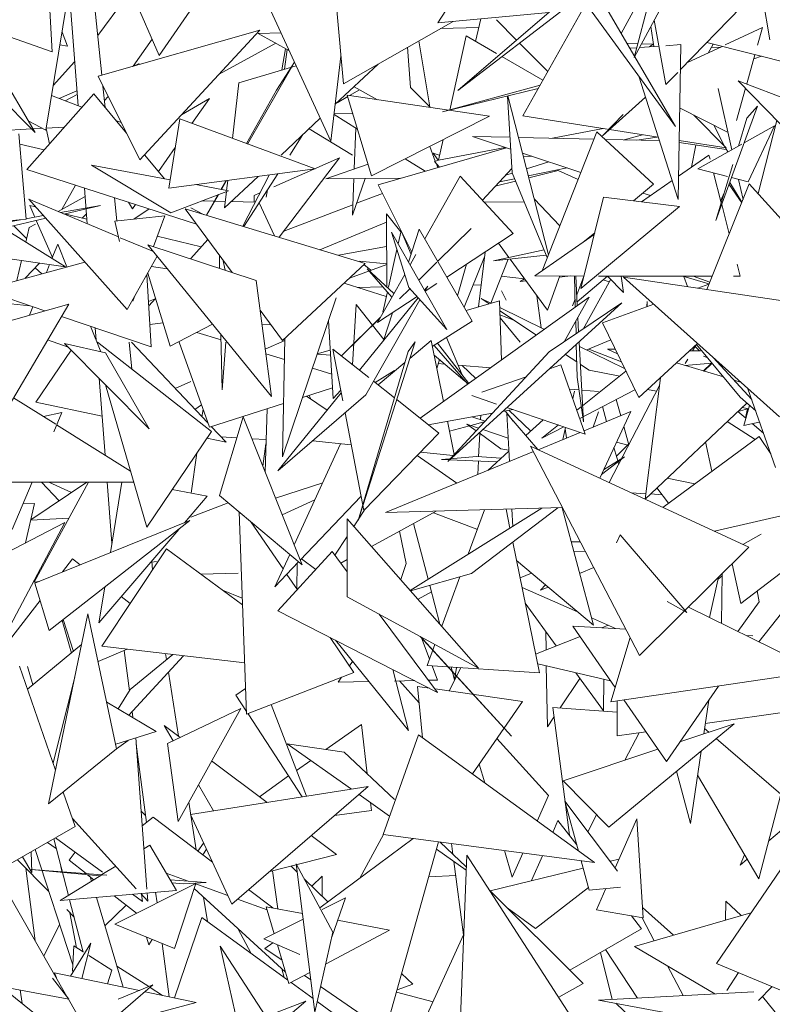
# Model space of a CAD drawing. Header units: metres. Extents: x -14.5 to 13.2, y -19 to 3.3.
# Tile 175 of 210: x 11.596 to 11.728, y 2.178 to 2.35. Entities that reach past the tile are written whole.
import ezdxf

# ---------------------------------------------------------------- set-up
doc = ezdxf.new("R2010")
doc.units = ezdxf.units.M
doc.layers.add('G-IMPT', color=7, linetype='Continuous', lineweight=5)
doc.layers.add('L-PLNT', color=7, linetype='Continuous', lineweight=5, true_color=0x005900)

# ---------------------------------------------------------------- blocks, each defined once
blk = doc.blocks.new('ÁRVORES ORNAMENTAIS - Pequeno e Médio Porte - Ipê-roxo-2870950-CORTE_CALÇADA')
at = {"layer": 'G-IMPT', "color": 253, "true_color": 0xaaaaaa}
for p, q in [((7.86619, 2.3352), (7.86354, 2.36942)), ((7.88039, 2.34403), (7.87022, 2.36754)), ((7.97623, 2.36693), (7.96371, 2.34367)), ((7.93883, 2.36456), (7.92931, 2.34975)), ((7.96951, 2.36585), (7.96371, 2.34367)), ((7.89373, 2.36325), (7.88039, 2.34403)), ((7.86165, 2.34467), (7.86066, 2.36269)), ((7.87036, 2.34056), (7.86829, 2.36073)), ((7.98751, 2.34674), (7.98533, 2.35991)), ((7.95386, 2.35595), (7.93278, 2.33789)), ((7.86165, 2.34467), (7.83219, 2.35489)), ((7.86964, 2.34754), (7.87547, 2.35541)), ((7.86429, 2.35369), (7.86055, 2.33089)), ((7.89938, 2.35328), (7.91052, 2.32896)), ((7.95262, 2.35308), (7.93278, 2.33789)), ((7.95873, 2.35251), (7.97095, 2.33155)), ((7.96142, 2.3479), (7.96425, 2.35303)), ((7.97181, 2.34149), (7.98247, 2.35247)), ((7.91157, 2.35198), (7.91272, 2.33903)), ((7.92931, 2.34975), (7.94875, 2.35157)), ((7.94419, 2.33342), (7.9547, 2.35213)), ((7.95588, 2.35224), (7.97095, 2.33155)), ((7.91272, 2.33903), (7.93195, 2.35)), ((7.93685, 2.35046), (7.93589, 2.3465)), ((7.9431, 2.34673), (7.93959, 2.35029)), ((7.96718, 2.34559), (7.96665, 2.34912)), ((7.9693, 2.33891), (7.96725, 2.35023)), ((7.86338, 2.34812), (7.86437, 2.34563)), ((7.86969, 2.34037), (7.89808, 2.34847)), ((7.87703, 2.32571), (7.89808, 2.34847)), ((7.90181, 2.34797), (7.89777, 2.34786)), ((7.89777, 2.34786), (7.90325, 2.34482)), ((7.93648, 2.34894), (7.92976, 2.34875)), ((7.93426, 2.34744), (7.93137, 2.3344)), ((7.93426, 2.34744), (7.93959, 2.34437)), ((7.9797, 2.34586), (7.98622, 2.34893)), ((7.98535, 2.34581), (7.98622, 2.34893)), ((7.84359, 2.34564), (7.8587, 2.3305)), ((7.86301, 2.34587), (7.86437, 2.34563)), ((7.87585, 2.34212), (7.87916, 2.34687)), ((7.89096, 2.34077), (7.90086, 2.34615)), ((7.92791, 2.33501), (7.92595, 2.34658)), ((7.94856, 2.3412), (7.94363, 2.34619)), ((7.96435, 2.3461), (7.96241, 2.34619)), ((7.96465, 2.34541), (7.96808, 2.34565)), ((7.967, 2.34598), (7.96501, 2.34607)), ((7.96711, 2.34605), (7.96638, 2.34553)), ((7.96925, 2.34573), (7.97189, 2.34592)), ((7.97189, 2.34592), (7.97141, 2.31877)), ((7.97298, 2.3427), (7.97913, 2.34559)), ((7.97644, 2.34627), (7.99896, 2.34062)), ((7.9767, 2.34445), (7.9776, 2.34598)), ((7.8587, 2.3305), (7.85069, 2.34409)), ((7.90194, 2.34148), (7.90256, 2.34521)), ((7.9024, 2.34161), (7.90285, 2.34504)), ((7.91229, 2.34387), (7.91052, 2.32896)), ((7.92448, 2.3384), (7.92398, 2.34545)), ((7.94053, 2.34382), (7.94771, 2.33969)), ((7.96294, 2.34529), (7.96416, 2.34538)), ((7.9788, 2.34543), (7.97732, 2.3455)), ((7.98346, 2.33902), (7.98489, 2.34415)), ((7.98602, 2.34387), (7.9847, 2.34345)), ((7.86559, 2.34293), (7.86185, 2.33878)), ((7.87692, 2.3426), (7.87578, 2.3421)), ((7.87692, 2.3426), (7.87612, 2.3422)), ((7.90444, 2.34223), (7.89437, 2.3392)), ((7.90416, 2.34285), (7.89591, 2.32849)), ((7.901, 2.33793), (7.90415, 2.34287)), ((7.91129, 2.33545), (7.91881, 2.3425)), ((7.87703, 2.32571), (7.86969, 2.34037)), ((7.96451, 2.34039), (7.97141, 2.31877)), ((7.9693, 2.33891), (7.97137, 2.34104)), ((7.87094, 2.3349), (7.87055, 2.33864)), ((7.89327, 2.32947), (7.89437, 2.3392)), ((7.94721, 2.33879), (7.93008, 2.33412)), ((7.99966, 2.32134), (7.98198, 2.33959)), ((7.99149, 2.33594), (7.98198, 2.33959)), ((7.86896, 2.33728), (7.85719, 2.32402)), ((7.86155, 2.337), (7.86688, 2.33494)), ((7.86598, 2.33783), (7.86289, 2.33648)), ((7.86604, 2.33715), (7.86391, 2.33609)), ((7.86896, 2.33728), (7.87467, 2.33042)), ((7.901, 2.33793), (7.89574, 2.32855)), ((7.91341, 2.33704), (7.91766, 2.32293)), ((7.91341, 2.33704), (7.93834, 2.33337)), ((7.91556, 2.338), (7.91379, 2.33698)), ((7.91459, 2.33854), (7.9187, 2.33626)), ((7.92448, 2.3384), (7.92791, 2.33501)), ((7.94689, 2.33823), (7.93008, 2.33412)), ((7.94148, 2.3369), (7.9423, 2.32344)), ((7.94156, 2.33693), (7.94868, 2.30906)), ((7.97846, 2.33824), (7.98087, 2.32749)), ((7.98168, 2.33263), (7.98325, 2.33827)), ((7.87145, 2.33685), (7.87082, 2.3361)), ((7.88922, 2.33649), (7.88433, 2.33361)), ((7.88922, 2.33649), (7.88616, 2.33209)), ((7.91348, 2.3368), (7.91163, 2.33573)), ((7.96568, 2.33672), (7.95817, 2.3299)), ((7.91519, 2.3311), (7.91108, 2.33366)), ((7.91439, 2.33378), (7.9111, 2.33382)), ((7.96176, 2.33366), (7.95817, 2.3299)), ((7.9802, 2.33048), (7.97169, 2.33484)), ((7.97418, 2.33356), (7.97987, 2.32779)), ((7.98537, 2.33515), (7.97806, 2.31508)), ((7.98537, 2.33515), (7.98348, 2.33304)), ((7.85754, 2.33247), (7.86055, 2.33089)), ((7.87282, 2.33263), (7.87374, 2.33228)), ((7.88402, 2.33289), (7.88209, 2.32074)), ((7.88402, 2.33289), (7.90777, 2.32411)), ((7.90179, 2.32655), (7.90867, 2.333)), ((7.91766, 2.32293), (7.93834, 2.33337)), ((7.94419, 2.33342), (7.95899, 2.33108)), ((7.97956, 2.32811), (7.97768, 2.33177)), ((7.98199, 2.32811), (7.98348, 2.33304)), ((7.98872, 2.33263), (7.98544, 2.31978)), ((7.83224, 2.32966), (7.85806, 2.33114)), ((7.85708, 2.31531), (7.85581, 2.33025)), ((7.85832, 2.33115), (7.85989, 2.33124)), ((7.8606, 2.33119), (7.8612, 2.32854)), ((7.86062, 2.33128), (7.8638, 2.33146)), ((7.90562, 2.33014), (7.90332, 2.32655)), ((7.9067, 2.33115), (7.91434, 2.32655)), ((7.91491, 2.33128), (7.91463, 2.32414)), ((7.94756, 2.30624), (7.95719, 2.3306)), ((7.94942, 2.3295), (7.95826, 2.3312)), ((7.96709, 2.32142), (7.95719, 2.3306)), ((7.9594, 2.33102), (7.96793, 2.32967)), ((7.9652, 2.33011), (7.96196, 2.32921)), ((7.98835, 2.33165), (7.98301, 2.32868)), ((7.98835, 2.33165), (7.9837, 2.32185)), ((7.86025, 2.32747), (7.85596, 2.32849)), ((7.93023, 2.32927), (7.92942, 2.32565)), ((7.94204, 2.32759), (7.93536, 2.32981)), ((7.94192, 2.32967), (7.93536, 2.32981)), ((7.95669, 2.32933), (7.94343, 2.32963)), ((7.96812, 2.32908), (7.95861, 2.32929)), ((7.96776, 2.3297), (7.96419, 2.32916)), ((7.97159, 2.3291), (7.97987, 2.32779)), ((7.97986, 2.32753), (7.97159, 2.32873)), ((7.97451, 2.32831), (7.9738, 2.32445)), ((7.98259, 2.32845), (7.9749, 2.32416)), ((7.87789, 2.32655), (7.88136, 2.32239)), ((7.88322, 2.32787), (7.88029, 2.32366)), ((7.91882, 2.32133), (7.94134, 2.32782)), ((7.92787, 2.32808), (7.92883, 2.3255)), ((7.92937, 2.32566), (7.92847, 2.32689)), ((7.9295, 2.32655), (7.92847, 2.32689)), ((7.92942, 2.32565), (7.94111, 2.3279)), ((7.95438, 2.32348), (7.94412, 2.3269)), ((7.97684, 2.32656), (7.97149, 2.32284)), ((7.97684, 2.32656), (7.97702, 2.32585)), ((7.98016, 2.32709), (7.97976, 2.32781)), ((7.88244, 2.31642), (7.86854, 2.3248)), ((7.88232, 2.3222), (7.86854, 2.3248)), ((7.90051, 2.32098), (7.91207, 2.32606)), ((7.91207, 2.32606), (7.90147, 2.31212)), ((7.91704, 2.32498), (7.90963, 2.32238)), ((7.92708, 2.32371), (7.92356, 2.3259)), ((7.92868, 2.32545), (7.92942, 2.32567)), ((7.92956, 2.32443), (7.92868, 2.32545)), ((7.92897, 2.32511), (7.92926, 2.32434)), ((7.94577, 2.32635), (7.94429, 2.32624)), ((7.94875, 2.32535), (7.94482, 2.32415)), ((7.97806, 2.31508), (7.98101, 2.32487)), ((7.86398, 2.30694), (7.83758, 2.3234)), ((7.85719, 2.32402), (7.88697, 2.31444)), ((7.88209, 2.32074), (7.90777, 2.32411)), ((7.9012, 2.32325), (7.89526, 2.314)), ((7.93711, 2.31861), (7.94225, 2.32419)), ((7.94232, 2.32339), (7.9412, 2.32305)), ((7.9423, 2.32344), (7.94848, 2.30857)), ((7.95195, 2.32429), (7.94515, 2.32289)), ((7.95038, 2.32387), (7.94523, 2.32256)), ((7.95391, 2.32229), (7.95038, 2.32387)), ((7.9749, 2.32416), (7.98009, 2.32279)), ((7.97764, 2.32344), (7.97899, 2.31819)), ((7.89256, 2.32028), (7.88682, 2.32136)), ((7.8921, 2.32205), (7.89124, 2.32053)), ((7.89222, 2.32207), (7.89133, 2.32051)), ((7.89189, 2.31727), (7.89779, 2.3228)), ((7.89224, 2.32034), (7.89243, 2.3221)), ((7.89968, 2.32305), (7.8951, 2.31405)), ((7.92279, 2.32247), (7.90963, 2.32238)), ((7.91652, 2.32243), (7.91431, 2.31601)), ((7.91456, 2.32241), (7.91431, 2.31601)), ((7.93322, 2.32283), (7.927, 2.31183)), ((7.94248, 2.31277), (7.93322, 2.32283)), ((7.94291, 2.32198), (7.93959, 2.32114)), ((7.94274, 2.32239), (7.94009, 2.32184)), ((7.96709, 2.32142), (7.96358, 2.31852)), ((7.97036, 2.32206), (7.965, 2.31834)), ((7.98391, 2.32148), (7.97644, 2.30299)), ((7.98258, 2.31818), (7.98036, 2.32141)), ((7.98261, 2.31827), (7.98048, 2.32173)), ((7.9808, 2.32261), (7.9837, 2.32185)), ((7.98204, 2.32228), (7.98282, 2.31878)), ((7.98391, 2.32148), (7.99843, 2.30536)), ((7.86335, 2.317), (7.86572, 2.32128)), ((7.86779, 2.31448), (7.86731, 2.32077)), ((7.88244, 2.31642), (7.89256, 2.32028)), ((7.89081, 2.31961), (7.88873, 2.31598)), ((7.89189, 2.31727), (7.89221, 2.32015)), ((7.89706, 2.31946), (7.89808, 2.31991)), ((7.89942, 2.32047), (7.8992, 2.31914)), ((7.91503, 2.31809), (7.91956, 2.31983)), ((7.92472, 2.30949), (7.91882, 2.32133)), ((7.96656, 2.31943), (7.96522, 2.31987)), ((7.97951, 2.3199), (7.97889, 2.31859)), ((7.8748, 2.29945), (7.85754, 2.31879)), ((7.87328, 2.31218), (7.85754, 2.31879)), ((7.86268, 2.31663), (7.86742, 2.31927)), ((7.87298, 2.31499), (7.87256, 2.31907)), ((7.87572, 2.31709), (7.87504, 2.31828)), ((7.88791, 2.31851), (7.89202, 2.3184)), ((7.89071, 2.31957), (7.8887, 2.31599)), ((7.89307, 2.31838), (7.89725, 2.31827)), ((7.89706, 2.31946), (7.89705, 2.31828)), ((7.90062, 2.31237), (7.89795, 2.31819)), ((7.94444, 2.31828), (7.93737, 2.31833)), ((7.94617, 2.31889), (7.95069, 2.31414)), ((7.95836, 2.31918), (7.95435, 2.30316)), ((7.95836, 2.31918), (7.97169, 2.3175)), ((7.85774, 2.31768), (7.85875, 2.31744)), ((7.85774, 2.31768), (7.85862, 2.31566)), ((7.86311, 2.31645), (7.87011, 2.31769)), ((7.86371, 2.3162), (7.87011, 2.31769)), ((7.8638, 2.31622), (7.86773, 2.31528)), ((7.86693, 2.31547), (7.86766, 2.31624)), ((7.87627, 2.31788), (7.87572, 2.31709)), ((7.87595, 2.31531), (7.87865, 2.31712)), ((7.89323, 2.30595), (7.88499, 2.31712)), ((7.91656, 2.30754), (7.88499, 2.31712)), ((7.88822, 2.31614), (7.88597, 2.31727)), ((7.90229, 2.3132), (7.91438, 2.31784)), ((7.9203, 2.31623), (7.92032, 2.30345)), ((7.9203, 2.31623), (7.92279, 2.31306)), ((7.95435, 2.30316), (7.97169, 2.3175)), ((7.97907, 2.31787), (7.98039, 2.31276)), ((7.85708, 2.31531), (7.85144, 2.31476)), ((7.85191, 2.31447), (7.85612, 2.31521)), ((7.8531, 2.31373), (7.86052, 2.31546)), ((7.85708, 2.31538), (7.8601, 2.31592)), ((7.85762, 2.31382), (7.85873, 2.31443)), ((7.85887, 2.31507), (7.8617, 2.3086)), ((7.87265, 2.31496), (7.88143, 2.3159)), ((7.87265, 2.31496), (7.87346, 2.31138)), ((7.8794, 2.3105), (7.88143, 2.3159)), ((7.9203, 2.31476), (7.90862, 2.30995)), ((7.85718, 2.31193), (7.85495, 2.31416)), ((7.85702, 2.31128), (7.85762, 2.31382)), ((7.93087, 2.29597), (7.92115, 2.31301)), ((7.92115, 2.31301), (7.92421, 2.30329)), ((7.92232, 2.31096), (7.92283, 2.31324)), ((7.92459, 2.30909), (7.92283, 2.31324)), ((7.92602, 2.31354), (7.92416, 2.30774)), ((7.93533, 2.29739), (7.92602, 2.31354)), ((7.93511, 2.31365), (7.92926, 2.30791)), ((7.94248, 2.31277), (7.93086, 2.30515)), ((7.9568, 2.31292), (7.9547, 2.31119)), ((7.8794, 2.30961), (7.87357, 2.31206)), ((7.88008, 2.31232), (7.88781, 2.31046)), ((7.88895, 2.31175), (7.88597, 2.30839)), ((7.94176, 2.30859), (7.93994, 2.3111)), ((7.95671, 2.31259), (7.94628, 2.30535)), ((7.86162, 2.30841), (7.86262, 2.31094)), ((7.86262, 2.31094), (7.86424, 2.30692)), ((7.89742, 2.30457), (7.87842, 2.31082)), ((7.90012, 2.28417), (7.87842, 2.31082)), ((7.92031, 2.31049), (7.91185, 2.30897)), ((7.92062, 2.30338), (7.9221, 2.30999)), ((7.93644, 2.29992), (7.93756, 2.30954)), ((7.94792, 2.30993), (7.93904, 2.30799)), ((7.86398, 2.30694), (7.84809, 2.30921)), ((7.86737, 2.30777), (7.84951, 2.30291)), ((7.85543, 2.30452), (7.85626, 2.30805)), ((7.85693, 2.30493), (7.85945, 2.30759)), ((7.8748, 2.29945), (7.88007, 2.30879)), ((7.89097, 2.30902), (7.89102, 2.30668)), ((7.89156, 2.30821), (7.89198, 2.30636)), ((7.90203, 2.29402), (7.91656, 2.30754)), ((7.92031, 2.30745), (7.91557, 2.30796)), ((7.92545, 2.30909), (7.92442, 2.30727)), ((7.92913, 2.30778), (7.92593, 2.30463)), ((7.93389, 2.29989), (7.93746, 2.30867)), ((7.94161, 2.30827), (7.93856, 2.30057)), ((7.93904, 2.30799), (7.9483, 2.30901)), ((7.94849, 2.29933), (7.94196, 2.30831)), ((7.85869, 2.30678), (7.85984, 2.30572)), ((7.86064, 2.30594), (7.8612, 2.30734)), ((7.87841, 2.30584), (7.88236, 2.29305)), ((7.87908, 2.30703), (7.88183, 2.30662)), ((7.92032, 2.30737), (7.91378, 2.30495)), ((7.91633, 2.30733), (7.91752, 2.30634)), ((7.92159, 2.30227), (7.91692, 2.30662)), ((7.91692, 2.30662), (7.92124, 2.30165)), ((7.93434, 2.30743), (7.93275, 2.30186)), ((7.98176, 2.30742), (7.98231, 2.30529)), ((7.87902, 2.29292), (7.87827, 2.30558)), ((7.89742, 2.30457), (7.90012, 2.28417)), ((7.92025, 2.30172), (7.91284, 2.30407)), ((7.92348, 2.30561), (7.91871, 2.29718)), ((7.94447, 2.30485), (7.94042, 2.30529)), ((7.9445, 2.30481), (7.94375, 2.30436)), ((7.94475, 2.30447), (7.94375, 2.30436)), ((7.9549, 2.30533), (7.94628, 2.30535)), ((7.94849, 2.29933), (7.95067, 2.30534)), ((7.95254, 2.30534), (7.9506, 2.30512)), ((7.95339, 2.29984), (7.95323, 2.30534)), ((7.95374, 2.30009), (7.95346, 2.30534)), ((7.95489, 2.3053), (7.95364, 2.30205)), ((7.95906, 2.30533), (7.9537, 2.30079)), ((7.9596, 2.30477), (7.95475, 2.29603)), ((7.97737, 2.30529), (7.95746, 2.30533)), ((7.95934, 2.30429), (7.95827, 2.30466)), ((7.95907, 2.30533), (7.96183, 2.30243)), ((7.96143, 2.30532), (7.96183, 2.30243)), ((7.98918, 2.28062), (7.96186, 2.30516)), ((7.99842, 2.29971), (7.96186, 2.30516)), ((7.97226, 2.3053), (7.97684, 2.30399)), ((7.9724, 2.30526), (7.97307, 2.30349)), ((7.97409, 2.3053), (7.97696, 2.30427)), ((7.98231, 2.30529), (7.98112, 2.30529)), ((7.86039, 2.29923), (7.84951, 2.30291)), ((7.91971, 2.30341), (7.91522, 2.30332)), ((7.91964, 2.29899), (7.92044, 2.30257)), ((7.92438, 2.30311), (7.92259, 2.30135)), ((7.93087, 2.29597), (7.92421, 2.30329)), ((7.92693, 2.30287), (7.92751, 2.30358)), ((7.92702, 2.30271), (7.92751, 2.30358)), ((7.92911, 2.304), (7.92705, 2.30265)), ((7.93689, 2.30377), (7.93545, 2.30374)), ((7.94125, 2.30109), (7.94046, 2.30271)), ((7.9749, 2.30322), (7.97681, 2.30391)), ((7.84361, 2.30154), (7.85774, 2.30013)), ((7.87582, 2.30094), (7.87617, 2.30187)), ((7.8797, 2.30132), (7.87855, 2.30087)), ((7.87978, 2.30141), (7.87859, 2.30008)), ((7.91143, 2.30149), (7.90204, 2.27364)), ((7.91556, 2.28882), (7.92583, 2.30151)), ((7.91666, 2.2845), (7.92614, 2.30117)), ((7.92564, 2.30172), (7.91871, 2.29718)), ((7.95585, 2.30161), (7.92618, 2.28039)), ((7.96157, 2.30063), (7.93102, 2.27281)), ((7.94011, 2.30098), (7.93424, 2.29928)), ((7.9383, 2.30046), (7.93691, 2.30138)), ((7.93691, 2.30138), (7.93861, 2.30055)), ((7.94043, 2.29058), (7.94011, 2.30098)), ((7.94663, 2.30188), (7.94741, 2.29626)), ((7.96157, 2.30063), (7.94882, 2.29203)), ((7.95143, 2.29379), (7.95585, 2.30161)), ((7.95335, 2.3013), (7.95288, 2.30009)), ((7.96602, 2.30085), (7.96594, 2.29996)), ((7.96598, 2.29998), (7.96602, 2.30085)), ((7.8367, 2.29256), (7.86456, 2.30041)), ((7.85106, 2.27747), (7.86456, 2.30041)), ((7.85768, 2.29847), (7.85827, 2.29995)), ((7.90203, 2.29402), (7.89812, 2.29933)), ((7.91435, 2.28978), (7.91497, 2.30031)), ((7.91981, 2.29417), (7.91497, 2.30031)), ((7.92132, 2.29889), (7.91976, 2.294)), ((7.94014, 2.2998), (7.94798, 2.29598)), ((7.94657, 2.29496), (7.94016, 2.29922)), ((7.95817, 2.29714), (7.96716, 2.30041)), ((7.87902, 2.29292), (7.86329, 2.29825)), ((7.91009, 2.29751), (7.91096, 2.28386)), ((7.91919, 2.29803), (7.91239, 2.29134)), ((7.91917, 2.298), (7.91239, 2.29134)), ((7.93533, 2.29739), (7.92831, 2.29295)), ((7.94259, 2.2976), (7.94018, 2.29854)), ((7.94374, 2.2937), (7.9402, 2.29798)), ((7.95352, 2.2952), (7.95346, 2.29737)), ((7.95398, 2.29551), (7.95385, 2.29806)), ((7.8684, 2.29652), (7.87019, 2.29205)), ((7.86937, 2.29409), (7.86921, 2.29625)), ((7.8811, 2.29712), (7.87879, 2.29683)), ((7.88236, 2.29305), (7.88977, 2.29688)), ((7.887, 2.29545), (7.89128, 2.29413)), ((7.89845, 2.29681), (7.90001, 2.29676)), ((7.96453, 2.284), (7.95817, 2.29714)), ((7.86086, 2.29412), (7.86445, 2.29287)), ((7.89126, 2.29504), (7.89147, 2.28534)), ((7.89902, 2.29252), (7.90246, 2.29402)), ((7.90246, 2.29442), (7.90204, 2.27364)), ((7.9253, 2.29381), (7.91531, 2.26242)), ((7.9253, 2.29381), (7.9241, 2.29212)), ((7.92809, 2.294), (7.92436, 2.29087)), ((7.92809, 2.294), (7.93028, 2.28332)), ((7.93355, 2.28801), (7.93078, 2.29452)), ((7.9554, 2.29236), (7.95963, 2.29412)), ((7.85881, 2.28321), (7.865, 2.29231)), ((7.86382, 2.2935), (7.87868, 2.27855)), ((7.86382, 2.2935), (7.87101, 2.29186)), ((7.88957, 2.27805), (7.86963, 2.2937)), ((7.87565, 2.28897), (7.87517, 2.2937)), ((7.87556, 2.2937), (7.88896, 2.27955)), ((7.88392, 2.2937), (7.88922, 2.27881)), ((7.8921, 2.2937), (7.89147, 2.28534)), ((7.91042, 2.29234), (7.90812, 2.29167)), ((7.91262, 2.28344), (7.9109, 2.29253)), ((7.91716, 2.28755), (7.9109, 2.29253)), ((7.9241, 2.29212), (7.91531, 2.26242)), ((7.92862, 2.29315), (7.93453, 2.28636)), ((7.92923, 2.29354), (7.93473, 2.2865)), ((7.94882, 2.29203), (7.93102, 2.27281)), ((7.95373, 2.2876), (7.95357, 2.29334)), ((7.95482, 2.27973), (7.95408, 2.2937)), ((7.95412, 2.29298), (7.96205, 2.28911)), ((7.96149, 2.29028), (7.95575, 2.2925)), ((7.96081, 2.29168), (7.95902, 2.29253)), ((7.95902, 2.29253), (7.96041, 2.2925)), ((7.96453, 2.284), (7.97484, 2.29351)), ((7.97346, 2.29223), (7.97533, 2.29219)), ((7.97457, 2.29326), (7.97397, 2.29222)), ((7.97441, 2.29298), (7.97519, 2.2922)), ((7.98228, 2.28407), (7.97466, 2.29334)), ((7.87868, 2.27855), (7.87101, 2.29186)), ((7.89913, 2.2917), (7.90239, 2.2907)), ((7.91047, 2.29145), (7.90811, 2.29164)), ((7.93403, 2.28689), (7.92862, 2.29144)), ((7.92955, 2.29066), (7.9291, 2.28909)), ((7.95365, 2.29026), (7.95165, 2.29159)), ((7.97313, 2.29077), (7.97267, 2.28997)), ((7.97587, 2.29127), (7.97662, 2.29096)), ((7.98433, 2.2837), (7.9776, 2.29102)), ((7.90728, 2.28918), (7.91069, 2.28813)), ((7.92171, 2.28878), (7.91832, 2.28663)), ((7.92352, 2.29016), (7.91883, 2.28622)), ((7.93048, 2.28987), (7.92935, 2.28996)), ((7.93855, 2.28923), (7.93284, 2.28968)), ((7.93357, 2.28962), (7.93593, 2.28736)), ((7.95088, 2.28975), (7.94886, 2.28905)), ((7.95088, 2.28975), (7.95515, 2.2776)), ((7.95582, 2.28882), (7.95428, 2.28984)), ((7.96228, 2.28863), (7.95467, 2.28257)), ((7.95582, 2.28882), (7.96123, 2.28779)), ((7.97112, 2.29008), (7.97936, 2.28762)), ((7.97252, 2.28966), (7.97739, 2.29002)), ((7.9772, 2.29), (7.97584, 2.28867)), ((7.97595, 2.28864), (7.97731, 2.29001)), ((7.87094, 2.2739), (7.86989, 2.2874)), ((7.8832, 2.28563), (7.88597, 2.28683)), ((7.92169, 2.28396), (7.91801, 2.28688)), ((7.94476, 2.28764), (7.93699, 2.28497)), ((7.95373, 2.2876), (7.95482, 2.27973)), ((7.96831, 2.28749), (7.96563, 2.26619)), ((7.98124, 2.28706), (7.98239, 2.28672)), ((7.87825, 2.26128), (7.87102, 2.28626)), ((7.90554, 2.28402), (7.91084, 2.28572)), ((7.91227, 2.28528), (7.91096, 2.28386)), ((7.95238, 2.28547), (7.95404, 2.28535)), ((7.95295, 2.28386), (7.95326, 2.28512)), ((7.96386, 2.28539), (7.95418, 2.28035)), ((7.95452, 2.28531), (7.95746, 2.28509)), ((7.96814, 2.28613), (7.95935, 2.2691)), ((7.96607, 2.28542), (7.96762, 2.28513)), ((7.98367, 2.28557), (7.98852, 2.27174)), ((7.85489, 2.28397), (7.86228, 2.27933)), ((7.90124, 2.27113), (7.91235, 2.28486)), ((7.90124, 2.27113), (7.91666, 2.2845)), ((7.90627, 2.28426), (7.90988, 2.28181)), ((7.90672, 2.2844), (7.90709, 2.2837)), ((7.92948, 2.27776), (7.92207, 2.28365)), ((7.93523, 2.28436), (7.93959, 2.28288)), ((7.96136, 2.28083), (7.96058, 2.28368)), ((7.98503, 2.28171), (7.98228, 2.28407)), ((7.85881, 2.28321), (7.87041, 2.28076)), ((7.88783, 2.28271), (7.88669, 2.28194)), ((7.88811, 2.28194), (7.88792, 2.28064)), ((7.88922, 2.27881), (7.90223, 2.28297)), ((7.899, 2.27097), (7.89934, 2.28204)), ((7.94246, 2.28191), (7.94066, 2.28159)), ((7.9411, 2.28167), (7.9425, 2.2799)), ((7.94141, 2.28226), (7.95515, 2.2776)), ((7.94175, 2.28178), (7.94559, 2.27811)), ((7.95445, 2.28239), (7.95368, 2.28178)), ((7.95889, 2.27981), (7.95815, 2.28242)), ((7.98347, 2.28305), (7.96563, 2.26619)), ((7.98193, 2.28159), (7.98358, 2.28205)), ((7.98263, 2.28226), (7.9838, 2.28204)), ((7.98296, 2.2791), (7.98397, 2.28262)), ((7.98358, 2.28205), (7.98323, 2.28046)), ((7.86335, 2.2814), (7.86014, 2.28067)), ((7.86192, 2.27801), (7.86335, 2.2814)), ((7.891, 2.26683), (7.89516, 2.28061)), ((7.90549, 2.25468), (7.89516, 2.28061)), ((7.91628, 2.2642), (7.91302, 2.28135)), ((7.93885, 2.28126), (7.9276, 2.27925)), ((7.93527, 2.28062), (7.93757, 2.27988)), ((7.9368, 2.2809), (7.93676, 2.28014)), ((7.94683, 2.2749), (7.94138, 2.2812)), ((7.94184, 2.27279), (7.94138, 2.2812)), ((7.94473, 2.27733), (7.94777, 2.2801)), ((7.96312, 2.28155), (7.95494, 2.27819)), ((7.95654, 2.27884), (7.95746, 2.28149)), ((7.96312, 2.28155), (7.95767, 2.26988)), ((7.98191, 2.28158), (7.98332, 2.28038)), ((7.86243, 2.27923), (7.87541, 2.27109)), ((7.88955, 2.27892), (7.89216, 2.27617)), ((7.93099, 2.27986), (7.93217, 2.27405)), ((7.93482, 2.27904), (7.93134, 2.27812)), ((7.93643, 2.27865), (7.93437, 2.27936)), ((7.936, 2.27818), (7.93437, 2.27936)), ((7.93743, 2.27973), (7.9351, 2.27911)), ((7.94162, 2.27686), (7.93716, 2.2784)), ((7.95043, 2.2792), (7.94754, 2.2769)), ((7.95136, 2.27888), (7.94754, 2.2769)), ((7.95118, 2.27664), (7.9517, 2.27877)), ((7.95164, 2.27853), (7.95187, 2.27692)), ((7.96277, 2.27571), (7.96189, 2.27891)), ((7.98493, 2.27664), (7.98002, 2.27979)), ((7.98296, 2.2791), (7.98562, 2.27972)), ((7.98444, 2.27944), (7.9864, 2.27778)), ((7.88957, 2.27805), (7.87825, 2.26128)), ((7.88878, 2.27688), (7.89216, 2.27617)), ((7.89124, 2.27714), (7.89406, 2.27696)), ((7.89668, 2.27679), (7.89917, 2.27663)), ((7.91628, 2.2642), (7.92948, 2.27776)), ((7.93664, 2.27771), (7.93643, 2.27364)), ((7.94033, 2.27503), (7.93651, 2.27781)), ((7.95425, 2.2779), (7.94689, 2.27487)), ((7.98565, 2.27717), (7.96874, 2.26475)), ((7.98565, 2.27717), (7.98768, 2.27413)), ((7.89915, 2.27591), (7.89859, 2.27199)), ((7.91224, 2.27591), (7.9041, 2.25817)), ((7.91409, 2.27571), (7.90734, 2.27642)), ((7.94173, 2.27479), (7.94033, 2.27503)), ((7.98384, 2.25775), (7.94556, 2.27548)), ((7.96468, 2.23875), (7.94556, 2.27548)), ((7.961, 2.2723), (7.96017, 2.27525)), ((7.96274, 2.27582), (7.9606, 2.27372)), ((7.96259, 2.27567), (7.96061, 2.27617)), ((7.97736, 2.27108), (7.97624, 2.27622)), ((7.88702, 2.27428), (7.88603, 2.26724)), ((7.94606, 2.27453), (7.92011, 2.26385)), ((7.92567, 2.27385), (7.93261, 2.269)), ((7.93198, 2.27384), (7.92624, 2.27444)), ((7.93613, 2.27366), (7.92993, 2.27313)), ((7.93959, 2.27272), (7.92993, 2.27313)), ((7.93613, 2.27366), (7.94038, 2.27336)), ((7.93806, 2.27124), (7.94174, 2.2746)), ((7.95797, 2.27053), (7.96202, 2.27363)), ((7.95835, 2.27134), (7.96202, 2.27363)), ((7.93639, 2.27286), (7.93628, 2.2705)), ((7.97434, 2.26886), (7.96951, 2.26986)), ((7.84604, 2.26917), (7.87597, 2.26916)), ((7.85464, 2.26084), (7.85817, 2.26917)), ((7.86772, 2.26916), (7.8579, 2.26255)), ((7.86801, 2.26916), (7.85849, 2.25162)), ((7.86287, 2.26589), (7.85977, 2.26917)), ((7.86506, 2.26737), (7.86104, 2.26916)), ((7.87213, 2.25849), (7.8713, 2.26916)), ((7.87388, 2.26916), (7.87186, 2.25681)), ((7.88883, 2.26669), (7.88271, 2.2679)), ((7.90083, 2.26638), (7.9091, 2.26908)), ((7.96976, 2.2655), (7.96771, 2.26816)), ((7.88883, 2.26669), (7.88486, 2.26205)), ((7.90549, 2.25468), (7.891, 2.26683)), ((7.90199, 2.26346), (7.90772, 2.26608)), ((7.91581, 2.26666), (7.90517, 2.25548)), ((7.96319, 2.26732), (7.96575, 2.26715)), ((7.96658, 2.2671), (7.96863, 2.26696)), ((7.85856, 2.26543), (7.85657, 2.26538)), ((7.85856, 2.26543), (7.85699, 2.25854)), ((7.88597, 2.26301), (7.89252, 2.26555)), ((7.91657, 2.2645), (7.91456, 2.26142)), ((7.95117, 2.2647), (7.92011, 2.26385)), ((7.92444, 2.25018), (7.94755, 2.2646)), ((7.93521, 2.25313), (7.95031, 2.26467)), ((7.94125, 2.26443), (7.94193, 2.2611)), ((7.94246, 2.26142), (7.94229, 2.26445)), ((7.95108, 2.26469), (7.95656, 2.24408)), ((7.99419, 2.26435), (7.97781, 2.26055)), ((8.00409, 2.2644), (7.9824, 2.24788)), ((7.86459, 2.26286), (7.8579, 2.26253)), ((7.89575, 2.22847), (7.89444, 2.26395)), ((7.91341, 2.24906), (7.91339, 2.26274)), ((7.91339, 2.26274), (7.93643, 2.23656)), ((7.92901, 2.26409), (7.91766, 2.2579)), ((7.92851, 2.26382), (7.93614, 2.26093)), ((7.9346, 2.25652), (7.93747, 2.26432)), ((7.82718, 2.24297), (7.86385, 2.26212)), ((7.84685, 2.23), (7.86385, 2.26212)), ((7.88582, 2.26244), (7.85863, 2.25147)), ((7.86115, 2.24314), (7.88582, 2.26244)), ((7.90216, 2.25395), (7.89651, 2.26221)), ((7.925, 2.2619), (7.92758, 2.25214)), ((7.93614, 2.26093), (7.93613, 2.26085)), ((7.88384, 2.26085), (7.86985, 2.24449)), ((7.9134, 2.25964), (7.91125, 2.25635)), ((7.92372, 2.25491), (7.92254, 2.26056)), ((7.96126, 2.25991), (7.9606, 2.25852)), ((7.97298, 2.24629), (7.96126, 2.25991)), ((7.98598, 2.26003), (7.98277, 2.25825)), ((7.87035, 2.24042), (7.88173, 2.25748)), ((7.88173, 2.25748), (7.89504, 2.24763)), ((7.94243, 2.25865), (7.94712, 2.2357)), ((7.9543, 2.25868), (7.95268, 2.2587)), ((7.98384, 2.25775), (7.96468, 2.23875)), ((7.86524, 2.25572), (7.86345, 2.25342)), ((7.86524, 2.25572), (7.86658, 2.25468)), ((7.90332, 2.25649), (7.90071, 2.2508)), ((7.91077, 2.25699), (7.90124, 2.24658)), ((7.9054, 2.25573), (7.9079, 2.25386)), ((7.91077, 2.25699), (7.91341, 2.25347)), ((7.95516, 2.25703), (7.95311, 2.25706)), ((7.87927, 2.25379), (7.87911, 2.25532)), ((7.87992, 2.25524), (7.87913, 2.25511)), ((7.90488, 2.25519), (7.90071, 2.2508)), ((7.90454, 2.25046), (7.90462, 2.2549)), ((7.9134, 2.25558), (7.91229, 2.25497)), ((7.92372, 2.25491), (7.92278, 2.25207)), ((7.94309, 2.25544), (7.95656, 2.24408)), ((7.95663, 2.25421), (7.95415, 2.25315)), ((7.9824, 2.24788), (7.98089, 2.25483)), ((7.9856, 2.24116), (7.99572, 2.25405)), ((7.89427, 2.25322), (7.88772, 2.25305)), ((7.90465, 2.2503), (7.9028, 2.253)), ((7.92452, 2.25009), (7.93521, 2.25313)), ((7.92996, 2.24392), (7.93313, 2.25254)), ((7.94571, 2.25323), (7.94371, 2.2524)), ((7.97691, 2.24545), (7.97853, 2.25249)), ((7.97845, 2.25214), (7.97916, 2.25273)), ((7.97916, 2.25312), (7.97901, 2.24441)), ((7.85938, 2.25177), (7.85849, 2.25162)), ((7.86115, 2.24314), (7.85863, 2.25147)), ((7.87087, 2.25074), (7.86985, 2.24449)), ((7.92787, 2.25104), (7.92966, 2.24425)), ((7.94406, 2.25068), (7.95379, 2.24641)), ((7.94814, 2.25118), (7.94728, 2.25021)), ((7.94861, 2.25078), (7.94728, 2.25021)), ((7.87377, 2.24909), (7.87533, 2.24788)), ((7.89155, 2.25021), (7.895, 2.24885)), ((7.91341, 2.24906), (7.93643, 2.23656)), ((7.92581, 2.24863), (7.92817, 2.24991)), ((7.98566, 2.2482), (7.98529, 2.25008)), ((7.85956, 2.24841), (7.85031, 2.23654)), ((7.95005, 2.24046), (7.94462, 2.24792)), ((7.97298, 2.24629), (7.96948, 2.24826)), ((7.97325, 2.24725), (7.99607, 2.23599)), ((7.98566, 2.2482), (7.9819, 2.24298)), ((7.86103, 2.21273), (7.86793, 2.24609)), ((7.87296, 2.22237), (7.86793, 2.24609)), ((7.90124, 2.24658), (7.92925, 2.2323)), ((7.91897, 2.24604), (7.92925, 2.2323)), ((7.95622, 2.24535), (7.96042, 2.2435)), ((7.86502, 2.2392), (7.86341, 2.24491)), ((7.86537, 2.23949), (7.8636, 2.24506)), ((7.9604, 2.23316), (7.95299, 2.2439)), ((7.96225, 2.24341), (7.95299, 2.2439)), ((7.95914, 2.24406), (7.95804, 2.24363)), ((7.91455, 2.23581), (7.91038, 2.24192)), ((7.94221, 2.22459), (7.9262, 2.24209)), ((7.9262, 2.24209), (7.9267, 2.2416)), ((7.92635, 2.24203), (7.92783, 2.23815)), ((7.95422, 2.24211), (7.94644, 2.23902)), ((7.94826, 2.23974), (7.9482, 2.243)), ((7.96302, 2.24194), (7.95965, 2.23063)), ((7.98454, 2.24221), (7.98333, 2.24228)), ((7.86681, 2.24067), (7.85733, 2.23284)), ((7.87035, 2.24042), (7.89542, 2.23747)), ((7.92416, 2.22561), (7.91132, 2.24144)), ((7.94221, 2.22459), (7.9267, 2.2416)), ((7.92741, 2.237), (7.92878, 2.24071)), ((7.8748, 2.23989), (7.8697, 2.23772)), ((7.87519, 2.23257), (7.87426, 2.23967)), ((7.87509, 2.22829), (7.88468, 2.23873)), ((7.87533, 2.2328), (7.88279, 2.23895)), ((7.8817, 2.23805), (7.88153, 2.2391)), ((7.86226, 2.21866), (7.85593, 2.23688)), ((7.85829, 2.23364), (7.85734, 2.23684)), ((7.91432, 2.23774), (7.91377, 2.23695)), ((7.92741, 2.237), (7.94712, 2.2357)), ((7.9283, 2.23694), (7.92925, 2.23444)), ((7.93165, 2.23672), (7.93223, 2.23452)), ((7.9468, 2.23728), (7.95959, 2.23434)), ((7.9485, 2.22623), (7.94831, 2.23693)), ((7.8838, 2.22463), (7.88204, 2.23585)), ((7.91455, 2.23581), (7.89575, 2.22847)), ((7.92416, 2.22561), (7.92139, 2.2363)), ((7.9313, 2.23254), (7.9333, 2.23661)), ((7.93255, 2.23666), (7.93223, 2.23452)), ((7.95836, 2.22904), (7.95348, 2.23575)), ((7.95965, 2.23063), (7.99607, 2.23599)), ((7.86181, 2.21993), (7.86562, 2.23495)), ((7.91241, 2.23498), (7.91179, 2.23408)), ((7.9172, 2.23419), (7.91179, 2.23408)), ((7.92521, 2.23436), (7.92171, 2.23428)), ((7.92257, 2.2343), (7.92599, 2.23044)), ((7.92571, 2.23333), (7.92781, 2.23303)), ((7.92571, 2.23333), (7.92659, 2.22434)), ((7.92925, 2.23444), (7.92767, 2.23441)), ((7.95073, 2.22956), (7.95421, 2.23475)), ((7.95836, 2.22904), (7.95839, 2.23462)), ((7.96937, 2.22016), (7.97848, 2.2334)), ((7.87533, 2.2328), (7.87321, 2.2294)), ((7.89387, 2.23183), (7.89558, 2.23296)), ((7.89387, 2.23183), (7.89573, 2.22897)), ((7.9288, 2.23289), (7.94412, 2.23072)), ((7.87122, 2.23059), (7.87988, 2.22544)), ((7.90008, 2.23016), (7.90624, 2.21407)), ((7.94412, 2.23072), (7.93535, 2.21798)), ((7.96072, 2.22465), (7.96074, 2.23079)), ((7.96937, 2.22016), (7.96192, 2.23096)), ((7.97679, 2.23094), (7.97591, 2.225)), ((7.87579, 2.228), (7.87567, 2.22891)), ((7.88187, 2.22331), (7.89471, 2.22947)), ((7.88375, 2.20966), (7.89471, 2.22947)), ((7.896, 2.22856), (7.90551, 2.21395)), ((7.94943, 2.22965), (7.95238, 2.20722)), ((7.94943, 2.22965), (7.96074, 2.22885)), ((7.97618, 2.22683), (7.994, 2.22935)), ((7.88286, 2.22379), (7.88129, 2.2265)), ((7.88129, 2.2265), (7.88411, 2.22439)), ((7.91589, 2.22667), (7.90967, 2.22227)), ((7.91689, 2.21801), (7.91589, 2.22667)), ((7.9485, 2.22623), (7.94965, 2.22795)), ((7.95928, 2.20865), (7.98125, 2.22678)), ((7.97174, 2.22361), (7.98125, 2.22678)), ((7.98731, 2.20625), (8.01278, 2.22783)), ((7.87279, 2.22319), (7.87988, 2.22544)), ((7.91968, 2.20736), (7.92588, 2.22486)), ((7.95674, 2.20243), (7.92588, 2.22486)), ((7.96072, 2.22465), (7.96578, 2.22537)), ((7.96208, 2.22038), (7.96457, 2.22519)), ((7.97684, 2.22531), (7.97606, 2.22598)), ((7.87296, 2.22242), (7.87497, 2.22388)), ((7.87633, 2.22431), (7.87825, 2.19775)), ((7.8782, 2.20948), (7.87641, 2.22323)), ((7.88187, 2.22331), (7.88375, 2.20966)), ((7.90289, 2.22328), (7.91416, 2.21531)), ((7.90289, 2.22328), (7.91286, 2.22179)), ((7.94868, 2.21422), (7.93962, 2.22418)), ((7.98944, 2.21445), (7.97812, 2.2242)), ((7.87296, 2.22237), (7.86103, 2.21273)), ((7.92171, 2.21349), (7.91286, 2.22179)), ((7.95126, 2.21677), (7.96789, 2.22232)), ((7.97547, 2.22201), (7.97359, 2.20931)), ((7.88962, 2.22026), (7.89934, 2.21298)), ((7.907, 2.22037), (7.9045, 2.2186)), ((7.93751, 2.21641), (7.93654, 2.2197)), ((7.97115, 2.21845), (7.97359, 2.20931)), ((7.97484, 2.21777), (7.98557, 2.19956)), ((7.88992, 2.2115), (7.8873, 2.21606)), ((7.90312, 2.21763), (7.89799, 2.21399)), ((7.95928, 2.20865), (7.95126, 2.21677)), ((7.8657, 2.20874), (7.8636, 2.2148)), ((7.88591, 2.21087), (7.91708, 2.21577)), ((7.89315, 2.19515), (7.91708, 2.21577)), ((7.91547, 2.21438), (7.92083, 2.21059)), ((7.98944, 2.21445), (7.98557, 2.19956)), ((7.88691, 2.20469), (7.88561, 2.21302)), ((7.91764, 2.21159), (7.91748, 2.21296)), ((7.9467, 2.20973), (7.94868, 2.21422)), ((7.95158, 2.21321), (7.96078, 2.20095)), ((7.95158, 2.21321), (7.95395, 2.20446)), ((7.97814, 2.18476), (7.99716, 2.21261)), ((7.87726, 2.21143), (7.87804, 2.21071)), ((7.88591, 2.21087), (7.89315, 2.19515)), ((7.91764, 2.21159), (7.91119, 2.21069)), ((7.95559, 2.20786), (7.95713, 2.21083)), ((7.8652, 2.21017), (7.87641, 2.19785)), ((7.87939, 2.21042), (7.87744, 2.20889)), ((7.87939, 2.21042), (7.88975, 2.20254)), ((7.94944, 2.20774), (7.95036, 2.20984)), ((7.95365, 2.20557), (7.95036, 2.20984)), ((7.96036, 2.2015), (7.96419, 2.21013)), ((7.96529, 2.19272), (7.96419, 2.21013)), ((7.85304, 2.20151), (7.8657, 2.20874)), ((7.91562, 2.19973), (7.91977, 2.20735)), ((7.91968, 2.20736), (7.95674, 2.20243)), ((7.86086, 2.20598), (7.86235, 2.20491)), ((7.86451, 2.19668), (7.86192, 2.20658)), ((7.86225, 2.20677), (7.87049, 2.20073)), ((7.88721, 2.20446), (7.88821, 2.20587)), ((7.9071, 2.20717), (7.91149, 2.20388)), ((7.90859, 2.19451), (7.92496, 2.20666)), ((7.92942, 2.20607), (7.92011, 2.1729)), ((7.93427, 2.20172), (7.92967, 2.20603)), ((7.93193, 2.20392), (7.93169, 2.20576)), ((7.85799, 2.20434), (7.85811, 2.20072)), ((7.85865, 2.20472), (7.86527, 2.18448)), ((7.86462, 2.20286), (7.86569, 2.20425)), ((7.87773, 2.20486), (7.87876, 2.20549)), ((7.88346, 2.19755), (7.87876, 2.20549)), ((7.8881, 2.20379), (7.88871, 2.20479)), ((7.92905, 2.20478), (7.93425, 2.2011)), ((7.94234, 2.19989), (7.94099, 2.20453)), ((7.94234, 2.19989), (7.9442, 2.2041)), ((7.86105, 2.19738), (7.85555, 2.20294)), ((7.85645, 2.20346), (7.85811, 2.20072)), ((7.86462, 2.20286), (7.86759, 2.20052)), ((7.89981, 2.20089), (7.91149, 2.20388)), ((7.91088, 2.19025), (7.90445, 2.20222)), ((7.90772, 2.1762), (7.90445, 2.20222)), ((7.9338, 2.18976), (7.9321, 2.20262)), ((7.93435, 2.20374), (7.93291, 2.16652)), ((7.95568, 2.17079), (7.93435, 2.20374)), ((7.94572, 2.19927), (7.94764, 2.20364)), ((7.95441, 2.20274), (7.9558, 2.19761)), ((7.95959, 2.20266), (7.96104, 2.20302)), ((7.98307, 2.20381), (7.9823, 2.20201)), ((7.9823, 2.20201), (7.98352, 2.20304)), ((7.85704, 2.20144), (7.85868, 2.18869)), ((7.87125, 2.20025), (7.85799, 2.20123)), ((7.85799, 2.20123), (7.87003, 2.2001)), ((7.86319, 2.20173), (7.86339, 2.20068)), ((7.87039, 2.20032), (7.87281, 2.20181)), ((7.88549, 2.1992), (7.88166, 2.2006)), ((7.90124, 2.19431), (7.90028, 2.20099)), ((7.90463, 2.20078), (7.90353, 2.20184)), ((7.93845, 2.19749), (7.95476, 2.20148)), ((7.86306, 2.19579), (7.87036, 2.2003)), ((7.86787, 2.2003), (7.86896, 2.19944)), ((7.86855, 2.19918), (7.86833, 2.19994)), ((7.88686, 2.19878), (7.87265, 2.19164)), ((7.88865, 2.19897), (7.88235, 2.19943)), ((7.88266, 2.19891), (7.88477, 2.19871)), ((7.88686, 2.19878), (7.88311, 2.18736)), ((7.88865, 2.19897), (7.88477, 2.19871)), ((7.89245, 2.19666), (7.88652, 2.19883)), ((7.91001, 2.19556), (7.90587, 2.19958)), ((7.90901, 2.20003), (7.90718, 2.1983)), ((7.90901, 2.20003), (7.90899, 2.19654)), ((7.93243, 2.20016), (7.92769, 2.19992)), ((7.86424, 2.17893), (7.85345, 2.19786)), ((7.86306, 2.19579), (7.88346, 2.19755)), ((7.87718, 2.19701), (7.8784, 2.19567)), ((7.87829, 2.19711), (7.8784, 2.19567)), ((7.88005, 2.19536), (7.8798, 2.19724)), ((7.9026, 2.18319), (7.88657, 2.1979)), ((7.8961, 2.1977), (7.90033, 2.19448)), ((7.95475, 2.18124), (7.93831, 2.19763)), ((7.94639, 2.19085), (7.95568, 2.19807)), ((7.96134, 2.19812), (7.9558, 2.19761)), ((7.95711, 2.19415), (7.95876, 2.19788)), ((7.86711, 2.18675), (7.86471, 2.19593)), ((7.87409, 2.1806), (7.8694, 2.19634)), ((7.87255, 2.19661), (7.87643, 2.19354)), ((7.87575, 2.19689), (7.87749, 2.19561)), ((7.87729, 2.19688), (7.87749, 2.19561)), ((7.88888, 2.19208), (7.88821, 2.1964)), ((7.89938, 2.19413), (7.89417, 2.19603)), ((7.91309, 2.19625), (7.90901, 2.19419)), ((7.91309, 2.19625), (7.91067, 2.18933)), ((7.97973, 2.19235), (7.97977, 2.19568)), ((7.97977, 2.19568), (7.98249, 2.19315)), ((7.86551, 2.19287), (7.8642, 2.19419)), ((7.86474, 2.19364), (7.86593, 2.18751)), ((7.87089, 2.19134), (7.87461, 2.19498)), ((7.90555, 2.19349), (7.89921, 2.19469)), ((7.90061, 2.18995), (7.89921, 2.19469)), ((7.94143, 2.19452), (7.94639, 2.19085)), ((7.95711, 2.19415), (7.96529, 2.19272)), ((7.9842, 2.19364), (7.9638, 2.18773)), ((7.97062, 2.1897), (7.96517, 2.19457)), ((7.83759, 2.19279), (7.86286, 2.17252)), ((7.88311, 2.17871), (7.88789, 2.19281)), ((7.90301, 2.1818), (7.88789, 2.19281)), ((7.90567, 2.19251), (7.89879, 2.18904)), ((7.92083, 2.19057), (7.91171, 2.19231)), ((7.96503, 2.19079), (7.96327, 2.19307)), ((7.96511, 2.19275), (7.96723, 2.18872)), ((7.86295, 2.19158), (7.8602, 2.18601)), ((7.87265, 2.19164), (7.88311, 2.18736)), ((7.89422, 2.19086), (7.89657, 2.18649)), ((7.91088, 2.19025), (7.90772, 2.1762)), ((7.92083, 2.19057), (7.90961, 2.18462)), ((7.96503, 2.19079), (7.95241, 2.18357)), ((7.87859, 2.188), (7.87818, 2.18938)), ((7.87859, 2.188), (7.87918, 2.18897)), ((7.89879, 2.18904), (7.9051, 2.1863)), ((7.89897, 2.18736), (7.90033, 2.18837)), ((7.92116, 2.16208), (7.93381, 2.18977)), ((7.86842, 2.18829), (7.86485, 2.18252)), ((7.86521, 2.18342), (7.86543, 2.18782)), ((7.86707, 2.18677), (7.86543, 2.18782)), ((7.86842, 2.18829), (7.86685, 2.18211)), ((7.88219, 2.1789), (7.88097, 2.18824)), ((7.89912, 2.17546), (7.89111, 2.18778)), ((7.89111, 2.18778), (7.89428, 2.17361)), ((7.89897, 2.18736), (7.90197, 2.18531)), ((7.90318, 2.18121), (7.90118, 2.188)), ((7.95984, 2.17844), (7.9578, 2.18665)), ((7.95871, 2.18717), (7.96429, 2.17868)), ((7.9638, 2.18773), (7.97788, 2.1794)), ((7.87211, 2.18355), (7.8681, 2.18612)), ((7.87211, 2.18355), (7.87136, 2.18117)), ((7.87299, 2.18426), (7.87861, 2.18069)), ((7.9019, 2.18382), (7.90233, 2.18229)), ((7.96954, 2.18434), (7.9723, 2.17911)), ((7.97814, 2.18476), (7.99972, 2.17573)), ((7.86172, 2.18216), (7.8646, 2.17847)), ((7.86244, 2.18225), (7.86206, 2.18311)), ((7.86206, 2.18311), (7.87695, 2.18)), ((7.90685, 2.18315), (7.90318, 2.18121)), ((7.90588, 2.18264), (7.90701, 2.18187)), ((7.92488, 2.1811), (7.92294, 2.18299)), ((7.982, 2.18315), (7.97999, 2.18002)), ((7.85263, 2.18073), (7.8646, 2.17847)), ((7.85637, 2.17773), (7.85603, 2.18009)), ((7.8715, 2.1742), (7.87931, 2.18098)), ((7.87323, 2.17846), (7.87931, 2.18098)), ((7.87794, 2.17979), (7.8869, 2.17792)), ((7.87882, 2.18055), (7.88102, 2.17915)), ((7.90742, 2.17858), (7.90355, 2.1814)), ((7.90873, 2.18069), (7.92011, 2.1729)), ((7.92488, 2.1811), (7.92213, 2.18012)), ((7.95475, 2.18124), (7.95049, 2.17881)), ((7.98469, 2.17976), (7.95748, 2.17832)), ((7.98552, 2.17823), (7.9879, 2.18068)), ((7.86924, 2.17017), (7.86449, 2.17849)), ((7.88768, 2.16247), (7.90611, 2.17814)), ((7.89319, 2.17319), (7.90611, 2.17814)), ((7.91879, 2.1703), (7.90814, 2.17806)), ((7.92202, 2.1797), (7.92844, 2.17802)), ((7.95748, 2.17832), (7.99197, 2.1719)), ((7.98621, 2.17893), (7.99197, 2.1719)), ((7.8681, 2.17288), (7.8869, 2.17792)), ((7.96053, 2.17775), (7.97223, 2.16659))]:
    blk.add_line(p, q, dxfattribs=at)

msp = doc.modelspace()

# ---------------------------------------------------------------- block references
at = {"layer": 'L-PLNT', "color": 253, "true_color": 0xaaaaaa}
msp.add_blockref('ÁRVORES ORNAMENTAIS - Pequeno e Médio Porte - Ipê-roxo-2870950-CORTE_CALÇADA', (3.74032, 0), dxfattribs=at)

doc.saveas('drawing.dxf')
